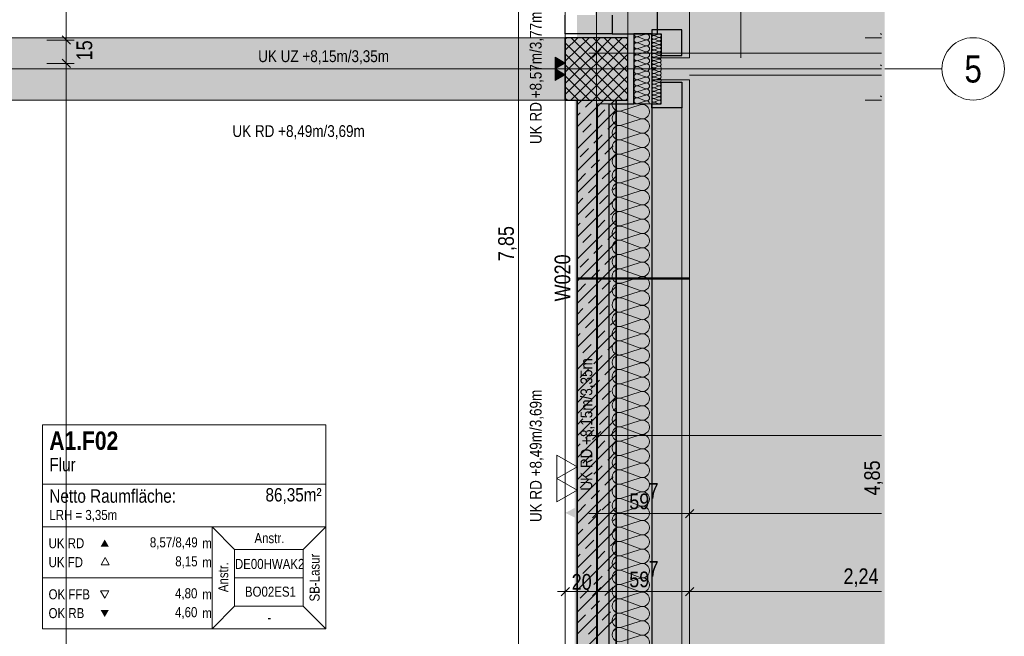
# Model space of a CAD drawing. Extents: x -620 to 300, y 62 to 1107.
# Tile 50 of 256: x -35 to 92, y 469 to 548. Entities that reach past the tile are written whole.
import ezdxf
from ezdxf.enums import TextEntityAlignment as Align
from ezdxf.lldxf.tags import DXFTag

# ---------------------------------------------------------------- set-up
doc = ezdxf.new("R2010")
doc.units = 0
doc.layers.get('0').update_dxf_attribs({"lineweight": 35})
for name, color, linetype, lineweight, true_color in [('00_Beschriftung UZ', 3, 'Continuous', 13, 0x00ff00), ('30 -33 Aussenwände- 3 Aussenstützen', 7, 'Continuous', 50, 0x0000dd), ('30 -33 Aussenwände- 7 Fassade_ Elemente', 7, 'Continuous', 9, 0x00aacc), ('30 -34 Innenwände- 1 tragend', 7, 'Continuous', 13, 0xdd0806), ('30 -35 Decken- 1 Konstruktion-Träger- Stahlbeton', 7, 'grob-A06G9FRA8I', 13, 0x33aa00), ('70 -72 Beschriftung- 1 Beschriftung allgemein', 7, 'Continuous', 9, 0xff6633), ('70 -72 Beschriftung- 2 Beschriftung Bauteile', 7, 'Continuous', 9, 0x9999ff), ('70 -75 Raumstempel- 1 Raumstempel', 1, 'Continuous', 50, 0xff0000), ('70 -76 Bemaßung- 2 Allgemein', 9, 'Continuous', 5, 0x808080), ('iwb_Layout Achsbezeichung', 1, 'Continuous', 13, 0xff0000), ('iwb_Layout BA_Markierung', 7, 'Continuous', 9, 0xbadcdc), ('iwb_Schraffur_ F30_feuerhemmend', 7, 'Continuous', 13, 0xff6600), ('iwb_Sichtbeton', 2, 'Continuous', 50, 0xffff00), ('iwb_Sichtbeton-Shading', 2, 'Continuous', 50, 0xffff00)]:
    doc.layers.add(name, color=color, linetype=linetype, lineweight=lineweight, true_color=true_color)
doc.layers.add('70 -71 Achsen- 1 Gebäudeachsen', color=7, linetype='STRICHPUNKT2-A06G9FR98I', lineweight=18)
doc.layers.add('70 -75 Raumstempel- 3 Wandstempel', color=7, linetype='Continuous', lineweight=50)
doc.layers.add('iwb_Schraffur_Unterzug', color=7, linetype='Continuous', lineweight=5, true_color=0xffffcc, plot=False)
doc.styles.get("Standard").update_dxf_attribs({"font": 'ARIALN.TTF'})
tags = doc.linetypes.add('grob-A06G9FRA8I', pattern=[14, 3, -8, 3]).pattern_tags.tags
tags[8:9] = [DXFTag(74, 4), DXFTag(75, 0), DXFTag(340, '0'), DXFTag(46, 0.0), DXFTag(50, 0.0), DXFTag(44, 0.0), DXFTag(45, 0.0)]
tags[6:7] = [DXFTag(74, 4), DXFTag(75, 0), DXFTag(340, '0'), DXFTag(46, 0.0), DXFTag(50, 0.0), DXFTag(44, 0.0), DXFTag(45, 0.0)]
tags[4:5] = [DXFTag(74, 4), DXFTag(75, 0), DXFTag(340, '0'), DXFTag(46, 0.0), DXFTag(50, 0.0), DXFTag(44, 0.0), DXFTag(45, 0.0)]
tags = doc.linetypes.add('STRICHPUNKT2', pattern=[12.7, 6.35, -3.175, 0, -3.175]).pattern_tags.tags
tags[10:11] = [DXFTag(74, 4), DXFTag(75, 0), DXFTag(340, '0'), DXFTag(46, 0.0), DXFTag(50, 0.0), DXFTag(44, 0.0), DXFTag(45, 0.0)]
tags[8:9] = [DXFTag(74, 4), DXFTag(75, 0), DXFTag(340, '0'), DXFTag(46, 0.0), DXFTag(50, 0.0), DXFTag(44, 0.0), DXFTag(45, 0.0)]
tags[6:7] = [DXFTag(74, 4), DXFTag(75, 0), DXFTag(340, '0'), DXFTag(46, 0.0), DXFTag(50, 0.0), DXFTag(44, 0.0), DXFTag(45, 0.0)]
tags[4:5] = [DXFTag(74, 4), DXFTag(75, 0), DXFTag(340, '0'), DXFTag(46, 0.0), DXFTag(50, 0.0), DXFTag(44, 0.0), DXFTag(45, 0.0)]
tags = doc.linetypes.add('STRICHPUNKT2-A06G9FR98I', pattern=[12.7, 6.35, -3.175, 0, -3.175]).pattern_tags.tags
tags[10:11] = [DXFTag(74, 4), DXFTag(75, 0), DXFTag(340, '0'), DXFTag(46, 0.0), DXFTag(50, 0.0), DXFTag(44, 0.0), DXFTag(45, 0.0)]
tags[8:9] = [DXFTag(74, 4), DXFTag(75, 0), DXFTag(340, '0'), DXFTag(46, 0.0), DXFTag(50, 0.0), DXFTag(44, 0.0), DXFTag(45, 0.0)]
tags[6:7] = [DXFTag(74, 4), DXFTag(75, 0), DXFTag(340, '0'), DXFTag(46, 0.0), DXFTag(50, 0.0), DXFTag(44, 0.0), DXFTag(45, 0.0)]
tags[4:5] = [DXFTag(74, 4), DXFTag(75, 0), DXFTag(340, '0'), DXFTag(46, 0.0), DXFTag(50, 0.0), DXFTag(44, 0.0), DXFTag(45, 0.0)]

# ---------------------------------------------------------------- blocks, each defined once
blk = doc.blocks.new('Shading-A06G9FN58I', base_point=(42.22, 216.05))
at = {"layer": 'iwb_Sichtbeton-Shading', "color": 51, "true_color": 0xffff7f}
blk.add_solid([(37.22, 441.05), (36.62, 441.05), (37.22, 538.05), (36.62, 538.05)], dxfattribs=at)
blk = doc.blocks.new('Polygon-A06G9FR38I')
at = {"color": 0, "linetype": 'ByBlock', "lineweight": -2, "ltscale": 0.13}
blk.add_solid([(39.31, 82.72), (39.14, 1079.92), (76.38, 82.62), (76.38, 1079.92)], dxfattribs=at)
blk = doc.blocks.new('Referenz-A06G9FRB8I')
at = {"layer": '00_Beschriftung UZ', "color": 0, "linetype": 'Continuous', "lineweight": 0, "ltscale": 0.13}
blk.add_solid([(38.09, 483.82), (35.42, 485.15), (38.09, 486.49)], dxfattribs=at)
at = {"layer": '30 -33 Aussenwände- 3 Aussenstützen', "color": 0, "lineweight": 9}
for p, q in [((35.42, 545.85), (35.63, 546.05)), ((35.42, 544.44), (37.04, 546.05)), ((35.42, 543.02), (38.46, 546.05)), ((35.42, 541.61), (39.87, 546.05)), ((35.42, 540.19), (41.29, 546.05)), ((35.42, 538.78), (42.7, 546.05)), ((36.17, 546.05), (43.42, 538.8)), ((37.58, 546.05), (43.42, 540.21)), ((39, 546.05), (43.42, 541.63)), ((40.41, 546.05), (43.42, 543.04)), ((41.83, 546.05), (43.42, 544.46)), ((43.24, 546.05), (43.42, 545.87)), ((35.42, 545.38), (42.76, 538.05)), ((36.11, 538.05), (43.42, 545.36)), ((35.42, 543.97), (41.34, 538.05)), ((37.53, 538.05), (43.42, 543.95)), ((39.42, 543.05), (39.42, 541.05)), ((35.42, 542.56), (39.93, 538.05)), ((38.42, 542.05), (40.42, 542.05)), ((38.94, 538.05), (43.42, 542.54)), ((35.42, 541.14), (38.51, 538.05)), ((40.36, 538.05), (43.42, 541.12)), ((35.42, 539.73), (37.1, 538.05)), ((41.77, 538.05), (43.42, 539.71)), ((35.42, 538.31), (35.69, 538.05)), ((43.18, 538.05), (43.42, 538.29))]:
    blk.add_line(p, q, dxfattribs=at)
at = {"layer": '30 -33 Aussenwände- 3 Aussenstützen', "color": 0, "linetype": 'Continuous', "lineweight": -2, "ltscale": 0.25}
for p, q in [((43.42, 546.05), (35.42, 546.05)), ((35.42, 546.05), (35.42, 538.05)), ((43.42, 538.05), (43.42, 546.05)), ((35.42, 538.05), (43.42, 538.05))]:
    blk.add_line(p, q, dxfattribs=at)
at = {"layer": '30 -33 Aussenwände- 7 Fassade_ Elemente', "color": 0, "linetype": 'Continuous', "ltscale": 0.13}
for p, q in [((51.36, 543.45), (51.36, 600.65)), ((35.42, 597.55), (35.42, 546.55)), ((35.42, 546.55), (46.52, 546.55)), ((44.72, 546.18), (45.72, 546.5)), ((45.72, 545.78), (44.72, 546.15)), ((44.72, 545.42), (45.72, 545.74)), ((46.52, 546.55), (46.52, 543.45)), ((46.82, 546.33), (47.42, 546.52)), ((47.42, 546.09), (46.82, 546.31)), ((46.82, 545.87), (47.42, 546.06)), ((47.42, 545.63), (46.82, 545.85)), ((46.82, 545.41), (47.42, 545.6)), ((45.72, 545.01), (44.72, 545.38)), ((44.72, 544.65), (45.72, 544.97)), ((45.72, 544.24), (44.72, 544.61)), ((47.42, 545.17), (46.82, 545.39)), ((46.82, 544.95), (47.42, 545.14)), ((47.42, 544.71), (46.82, 544.93)), ((46.82, 544.49), (47.42, 544.69)), ((47.42, 544.25), (46.82, 544.47)), ((46.82, 544.03), (47.42, 544.23)), ((39.42, 541.05), (39.42, 543.05)), ((44.72, 543.89), (45.72, 544.21)), ((45.72, 543.48), (44.72, 543.85)), ((44.72, 543.12), (45.72, 543.44)), ((45.72, 542.71), (44.72, 543.08)), ((46.52, 543.45), (51.36, 543.45)), ((47.42, 543.79), (46.82, 544.01)), ((46.82, 543.57), (47.42, 543.77)), ((47.42, 543.33), (46.82, 543.55)), ((46.82, 543.11), (47.42, 543.31)), ((47.42, 542.87), (46.82, 543.09)), ((40.42, 542.05), (38.42, 542.05)), ((44.72, 542.35), (45.72, 542.67)), ((44.72, 542.32), (45.43, 542.05)), ((45.72, 541.75), (44.72, 541.43)), ((45.72, 541.79), (45.01, 542.05)), ((46.82, 542.65), (47.42, 542.85)), ((47.42, 542.41), (46.82, 542.63)), ((46.82, 542.19), (47.42, 542.39)), ((46.82, 542.17), (47.14, 542.05)), ((46.82, 541.93), (47.14, 542.05)), ((46.82, 541.91), (47.42, 541.72)), ((47.42, 541.7), (46.82, 541.47)), ((44.72, 541.39), (45.72, 541.02)), ((45.72, 540.99), (44.72, 540.67)), ((44.72, 540.63), (45.72, 540.26)), ((51.36, 540.65), (46.52, 540.65)), ((46.52, 540.65), (46.52, 537.55)), ((46.82, 541.45), (47.42, 541.26)), ((47.42, 541.24), (46.82, 541.01)), ((46.82, 540.99), (47.42, 540.8)), ((47.42, 540.78), (46.82, 540.56)), ((46.82, 540.53), (47.42, 540.34)), ((51.36, 438.45), (51.36, 540.65)), ((45.72, 540.22), (44.72, 539.9)), ((44.72, 539.86), (45.72, 539.49)), ((45.72, 539.45), (44.72, 539.13)), ((47.42, 540.32), (46.82, 540.1)), ((46.82, 540.07), (47.42, 539.88)), ((47.42, 539.86), (46.82, 539.64)), ((46.82, 539.61), (47.42, 539.42)), ((47.42, 539.4), (46.82, 539.18)), ((44.72, 539.1), (45.72, 538.73)), ((45.72, 538.69), (44.72, 538.37)), ((44.72, 538.33), (45.72, 537.96)), ((45.72, 537.92), (44.72, 537.6)), ((46.82, 539.15), (47.42, 538.96)), ((47.42, 538.94), (46.82, 538.72)), ((46.82, 538.69), (47.42, 538.5)), ((47.42, 538.48), (46.82, 538.26)), ((46.82, 538.23), (47.42, 538.04)), ((47.42, 538.02), (46.82, 537.8)), ((46.52, 537.55), (39.56, 537.55)), ((39.56, 537.55), (39.56, 441.55)), ((42.62, 536.67), (45.02, 537.44)), ((46.52, 442.05), (46.52, 537.05)), ((46.52, 537.05), (50.36, 537.05)), ((46.82, 537.77), (47.42, 537.58)), ((50.36, 537.05), (50.36, 442.05)), ((45.02, 535.69), (42.62, 536.58)), ((42.62, 534.83), (45.02, 535.6)), ((45.02, 533.85), (42.62, 534.74)), ((42.62, 532.99), (45.02, 533.76)), ((45.02, 532.01), (42.62, 532.9)), ((42.62, 531.15), (45.02, 531.92)), ((45.02, 530.17), (42.62, 531.06)), ((42.62, 529.31), (45.02, 530.08)), ((45.02, 528.33), (42.62, 529.22)), ((42.62, 527.47), (45.02, 528.24)), ((45.02, 526.5), (42.62, 527.38)), ((42.62, 525.63), (45.02, 526.41)), ((45.02, 524.66), (42.62, 525.54)), ((42.62, 523.8), (45.02, 524.57)), ((45.02, 522.82), (42.62, 523.71)), ((42.62, 521.96), (45.02, 522.73)), ((45.02, 520.98), (42.62, 521.87)), ((42.62, 520.12), (45.02, 520.89)), ((45.02, 519.14), (42.62, 520.03)), ((42.62, 518.28), (45.02, 519.05)), ((45.02, 517.3), (42.62, 518.19)), ((42.62, 516.44), (45.02, 517.21)), ((45.02, 515.47), (42.62, 516.35)), ((42.62, 514.6), (45.02, 515.38)), ((45.02, 513.63), (42.62, 514.51)), ((42.62, 512.77), (45.02, 513.54)), ((45.02, 511.79), (42.62, 512.68)), ((42.62, 510.93), (45.02, 511.7)), ((45.02, 509.95), (42.62, 510.84)), ((42.62, 509.09), (45.02, 509.86)), ((45.02, 508.11), (42.62, 509)), ((42.62, 507.25), (45.02, 508.02)), ((45.02, 506.27), (42.62, 507.16)), ((42.62, 505.41), (45.02, 506.18)), ((45.02, 504.43), (42.62, 505.32)), ((42.62, 503.57), (45.02, 504.34)), ((45.02, 502.6), (42.62, 503.48)), ((42.62, 501.73), (45.02, 502.51)), ((45.02, 500.76), (42.62, 501.64)), ((42.62, 499.9), (45.02, 500.67)), ((45.02, 498.92), (42.62, 499.81)), ((42.62, 498.06), (45.02, 498.83)), ((45.02, 497.08), (42.62, 497.97)), ((42.62, 496.22), (45.02, 496.99)), ((45.02, 495.24), (42.62, 496.13)), ((42.62, 494.38), (45.02, 495.15)), ((45.02, 493.4), (42.62, 494.29)), ((42.62, 492.54), (45.02, 493.31)), ((45.02, 491.56), (42.62, 492.45)), ((42.62, 490.7), (45.02, 491.47)), ((45.02, 489.73), (42.62, 490.61)), ((42.62, 488.86), (45.02, 489.64)), ((45.02, 487.89), (42.62, 488.77)), ((42.62, 487.03), (45.02, 487.8)), ((45.02, 486.05), (42.62, 486.94)), ((42.62, 485.19), (45.02, 485.96)), ((45.02, 484.21), (42.62, 485.1)), ((42.62, 483.35), (45.02, 484.12)), ((45.02, 482.37), (42.62, 483.26)), ((42.62, 481.51), (45.02, 482.28)), ((45.02, 480.53), (42.62, 481.42)), ((42.62, 479.67), (45.02, 480.44)), ((45.02, 478.69), (42.62, 479.58)), ((42.62, 477.83), (45.02, 478.6)), ((45.02, 476.86), (42.62, 477.74)), ((42.62, 475.99), (45.02, 476.77)), ((45.02, 475.02), (42.62, 475.9)), ((42.62, 474.16), (45.02, 474.93)), ((45.02, 473.18), (42.62, 474.07)), ((42.62, 472.32), (45.02, 473.09)), ((45.02, 471.34), (42.62, 472.23)), ((42.62, 470.48), (45.02, 471.25)), ((45.02, 469.5), (42.62, 470.39)), ((42.62, 468.64), (45.02, 469.41))]:
    blk.add_line(p, q, dxfattribs=at)
at = {"layer": '30 -33 Aussenwände- 7 Fassade_ Elemente', "color": 0, "linetype": 'Continuous', "lineweight": -2, "ltscale": 0.25}
for p, q in [((47.22, 546.55), (47.22, 549.85)), ((35.42, 546.55), (35.42, 548.95)), ((41.42, 548.95), (41.42, 546.55)), ((50.36, 547.05), (46.52, 547.05)), ((46.52, 547.05), (46.52, 546.55)), ((50.36, 543.75), (50.36, 547.05)), ((41.42, 546.55), (35.42, 546.55)), ((41.42, 546.55), (47.22, 546.55)), ((46.52, 546.55), (44.22, 546.55)), ((44.22, 546.55), (44.22, 542.05)), ((46.52, 542.05), (46.52, 546.55)), ((46.52, 546.55), (47.72, 546.55)), ((47.72, 546.55), (47.72, 543.75)), ((47.72, 543.75), (50.36, 543.75)), ((44.22, 537.55), (44.22, 542.05)), ((46.52, 542.05), (46.52, 437.05)), ((47.72, 537.55), (47.72, 540.35)), ((47.72, 540.35), (50.36, 540.35)), ((50.36, 540.35), (50.36, 537.05)), ((41.06, 441.55), (41.06, 537.55)), ((41.06, 537.55), (44.22, 537.55)), ((46.52, 537.55), (47.72, 537.55)), ((46.52, 537.05), (46.52, 537.55)), ((50.36, 537.05), (46.52, 537.05))]:
    blk.add_line(p, q, dxfattribs=at)
at = {"layer": '30 -33 Aussenwände- 7 Fassade_ Elemente', "color": 0, "linetype": 'grob-A06G9FRA8I', "ltscale": 0.13}
blk.add_line((75.97, 541.25), (51.36, 541.25), dxfattribs=at)
at = {"layer": '30 -33 Aussenwände- 7 Fassade_ Elemente', "color": 0, "linetype": 'Continuous', "ltscale": 0.13}
for centre, major_axis, end_param in [((44.61, 545.78), (0.117, 0.364), 3.764652), ((44.61, 546.55), (-0.383, 0.005), 1.896254), ((45.84, 546.14), (-0.117, -0.364), 3.765224), ((45.84, 545.37), (-0.117, -0.364), 3.765224), ((46.75, 546.09), (0.071, 0.219), 3.764652), ((46.75, 545.63), (0.071, 0.219), 3.764652), ((46.75, 546.55), (-0.23, 0.003), 1.896254), ((47.5, 546.31), (-0.071, -0.219), 3.765224), ((47.49, 545.85), (-0.071, -0.219), 3.765224), ((47.49, 545.39), (-0.071, -0.219), 3.765224), ((44.61, 545.02), (0.117, 0.364), 3.764652), ((44.61, 544.25), (0.117, 0.364), 3.764652), ((44.61, 544.25), (-0.31, 0.225), 1.254884), ((44.61, 544.25), (0.117, 0.364), 1.254884), ((45.84, 544.61), (-0.117, -0.364), 3.765224), ((45.84, 543.84), (-0.117, -0.364), 3.765224), ((45.84, 543.84), (0.31, 0.225), 1.255075), ((46.75, 545.17), (0.071, 0.219), 3.764652), ((46.75, 544.71), (0.071, 0.219), 3.764652), ((46.75, 544.25), (0.071, 0.219), 3.764652), ((47.49, 544.93), (-0.071, -0.219), 3.765224), ((47.49, 544.47), (-0.071, -0.219), 3.765224), ((47.49, 544.01), (-0.071, -0.219), 3.765224), ((44.61, 543.48), (0.117, 0.364), 3.764652), ((44.61, 543.48), (-0.31, 0.225), 1.254884), ((44.61, 544.25), (-0.31, -0.225), 1.254884), ((44.61, 543.48), (0.117, 0.364), 1.254884), ((44.61, 543.48), (-0.31, -0.225), 1.254884), ((44.61, 542.72), (0.117, 0.364), 1.254884), ((45.84, 543.84), (-0.117, -0.364), 1.255075), ((45.84, 543.08), (-0.117, -0.364), 3.765224), ((45.84, 543.08), (0.31, 0.225), 1.255075), ((45.84, 543.84), (0.31, -0.225), 1.255075), ((45.84, 543.08), (0.31, -0.225), 1.255075), ((46.75, 543.79), (0.071, 0.219), 3.764652), ((46.75, 543.33), (0.071, 0.219), 3.764652), ((46.75, 543.33), (-0.186, 0.135), 1.254884), ((46.75, 542.87), (0.071, 0.219), 3.764652), ((46.75, 542.87), (-0.186, 0.135), 1.254884), ((46.75, 543.33), (0.071, 0.219), 1.254884), ((46.75, 543.33), (-0.186, -0.135), 1.254884), ((46.75, 542.87), (0.071, 0.219), 1.254884), ((47.49, 543.55), (-0.071, -0.219), 3.765224), ((47.49, 543.09), (-0.071, -0.219), 3.765224), ((47.49, 543.09), (0.186, 0.135), 1.255075), ((47.49, 543.09), (0.186, -0.135), 1.255075), ((44.61, 541.8), (-0.283, 0.257), 2.619647), ((44.61, 542.72), (-0.31, 0.225), 1.254884), ((44.61, 541.95), (0.117, 0.364), 1.613483), ((44.61, 542.72), (-0.31, -0.225), 1.254884), ((45.84, 543.08), (-0.117, -0.364), 1.255075), ((45.84, 542.31), (0.283, -0.257), 2.619647), ((45.84, 542.15), (-0.117, -0.364), 1.613483), ((45.84, 541.39), (0.31, 0.225), 1.254884), ((46.75, 542.41), (-0.186, 0.135), 1.254884), ((46.75, 541.69), (-0.186, 0.135), 1.254884), ((46.75, 541.95), (0.071, 0.219), 1.434048), ((46.75, 542.15), (-0.207, -0.1), 1.434048), ((46.75, 542.87), (-0.186, -0.135), 1.254884), ((46.75, 542.41), (0.071, 0.219), 1.254884), ((46.75, 542.41), (-0.186, -0.135), 1.254884), ((46.75, 541.69), (0.07, 0.219), 1.254884), ((47.49, 543.09), (-0.071, -0.219), 1.255075), ((47.49, 542.63), (-0.071, -0.219), 3.765224), ((47.49, 542.63), (0.186, 0.135), 1.255075), ((47.49, 542.63), (-0.071, -0.219), 1.255075), ((47.49, 542.17), (0.198, -0.116), 2.411197), ((47.49, 541.94), (-0.07, -0.219), 2.411197), ((47.49, 541.48), (-0.07, -0.219), 3.765224), ((47.49, 541.48), (0.186, 0.135), 1.255075), ((47.49, 542.63), (0.186, -0.135), 1.255075), ((44.61, 541.03), (0.117, 0.364), 3.765224), ((44.61, 541.03), (-0.31, 0.225), 1.255075), ((44.61, 540.26), (0.117, 0.364), 3.765224), ((44.61, 540.26), (-0.31, 0.225), 1.255075), ((44.61, 541.03), (0.117, 0.364), 1.255075), ((44.61, 541.03), (-0.31, -0.225), 1.255075), ((44.61, 540.26), (0.117, 0.364), 1.255075), ((45.84, 541.39), (-0.117, -0.364), 1.254884), ((45.84, 540.62), (-0.117, -0.364), 3.764652), ((45.84, 540.62), (0.31, 0.225), 1.254884), ((45.84, 541.39), (0.31, -0.225), 1.254884), ((45.84, 540.62), (0.31, -0.225), 1.254884), ((46.75, 541.23), (0.07, 0.219), 3.764652), ((46.75, 541.23), (-0.186, 0.135), 1.254884), ((46.75, 540.77), (0.07, 0.219), 3.764652), ((46.75, 540.77), (-0.186, 0.135), 1.254884), ((46.75, 540.31), (0.07, 0.219), 3.764652), ((46.75, 541.69), (-0.186, -0.135), 1.254884), ((46.75, 541.23), (0.07, 0.219), 1.254884), ((46.75, 541.23), (-0.186, -0.135), 1.254884), ((46.75, 540.77), (0.07, 0.219), 1.254884), ((46.75, 540.77), (-0.186, -0.135), 1.254884), ((47.49, 541.48), (-0.07, -0.219), 1.255075), ((47.49, 541.02), (-0.07, -0.219), 3.765224), ((47.49, 541.02), (0.186, 0.135), 1.255075), ((47.49, 541.02), (-0.07, -0.219), 1.255075), ((47.49, 540.56), (-0.07, -0.219), 3.765224), ((47.49, 541.48), (0.186, -0.135), 1.255075), ((47.49, 541.02), (0.186, -0.135), 1.255075), ((44.61, 539.5), (0.117, 0.364), 3.765224), ((44.61, 540.26), (-0.31, -0.225), 1.255075), ((45.84, 540.62), (-0.117, -0.364), 1.254884), ((45.84, 539.86), (-0.117, -0.364), 3.764652), ((45.84, 539.86), (0.31, 0.225), 1.254884), ((45.84, 539.86), (-0.117, -0.364), 1.254884), ((45.84, 539.09), (-0.117, -0.364), 3.764652), ((45.84, 539.86), (0.31, -0.225), 1.254884), ((46.75, 539.85), (0.07, 0.219), 3.764652), ((46.75, 539.39), (0.07, 0.219), 3.764652), ((46.75, 538.94), (0.07, 0.219), 3.764652), ((47.49, 540.1), (-0.07, -0.219), 3.765224), ((47.49, 539.64), (-0.07, -0.219), 3.765224), ((47.49, 539.18), (-0.07, -0.219), 3.765224), ((44.61, 538.73), (0.117, 0.364), 3.765224), ((44.61, 537.97), (0.117, 0.364), 3.765224), ((45.84, 538.32), (-0.117, -0.364), 3.764652), ((45.84, 537.56), (0.383, -0.005), 1.896254), ((46.75, 538.48), (0.07, 0.219), 3.764652), ((46.75, 538.02), (0.07, 0.219), 3.764652), ((47.49, 538.72), (-0.07, -0.219), 3.765224), ((47.49, 538.26), (-0.07, -0.219), 3.765224), ((47.5, 537.8), (-0.07, -0.219), 3.765224), ((42.34, 535.7), (0.282, 0.874), 3.764652), ((42.34, 537.54), (-0.918, 0.013), 1.896254), ((45.31, 536.56), (-0.282, -0.874), 3.765224), ((46.75, 537.56), (0.07, 0.219), 1.896254), ((45.31, 534.72), (-0.282, -0.874), 3.765224), ((42.34, 533.86), (0.282, 0.874), 3.764652), ((42.34, 532.02), (0.282, 0.874), 3.764652), ((45.31, 532.89), (-0.282, -0.874), 3.765224), ((45.31, 531.05), (-0.282, -0.874), 3.765224), ((42.34, 530.19), (0.282, 0.874), 3.764652), ((42.34, 528.35), (0.282, 0.874), 3.764652), ((45.31, 529.21), (-0.282, -0.874), 3.765224), ((45.31, 527.37), (-0.282, -0.874), 3.765224), ((42.34, 526.51), (0.282, 0.874), 3.764652), ((42.34, 524.67), (0.282, 0.874), 3.764652), ((45.31, 525.53), (-0.282, -0.874), 3.765224), ((45.31, 523.69), (-0.282, -0.874), 3.765224), ((42.34, 522.83), (0.282, 0.874), 3.764652), ((45.31, 521.85), (-0.282, -0.874), 3.765224), ((42.34, 520.99), (0.282, 0.874), 3.764652), ((45.31, 520.02), (-0.282, -0.874), 3.765224), ((42.34, 519.16), (0.282, 0.874), 3.764652), ((45.31, 518.18), (-0.282, -0.874), 3.765224), ((42.34, 517.32), (0.282, 0.874), 3.764652), ((42.34, 515.48), (0.282, 0.874), 3.764652), ((45.31, 516.34), (-0.282, -0.874), 3.765224), ((45.31, 514.5), (-0.282, -0.874), 3.765224), ((42.34, 513.64), (0.282, 0.874), 3.764652), ((42.34, 511.8), (0.282, 0.874), 3.764652), ((45.31, 512.66), (-0.282, -0.874), 3.765224), ((45.31, 510.82), (-0.282, -0.874), 3.765224), ((42.34, 509.96), (0.282, 0.874), 3.764652), ((42.34, 508.12), (0.282, 0.874), 3.764652), ((45.31, 508.99), (-0.282, -0.874), 3.765224), ((45.31, 507.15), (-0.282, -0.874), 3.765224), ((42.34, 506.29), (0.282, 0.874), 3.764652), ((42.34, 504.45), (0.282, 0.874), 3.764652), ((45.31, 505.31), (-0.282, -0.874), 3.765224), ((45.31, 503.47), (-0.282, -0.874), 3.765224), ((42.34, 502.61), (0.282, 0.874), 3.764652), ((45.31, 501.63), (-0.282, -0.874), 3.765224), ((42.34, 500.77), (0.282, 0.874), 3.764652), ((45.31, 499.79), (-0.282, -0.874), 3.765224), ((42.34, 498.93), (0.282, 0.874), 3.764652), ((45.31, 497.95), (-0.282, -0.874), 3.765224), ((42.34, 497.09), (0.282, 0.874), 3.764652), ((42.34, 495.25), (0.282, 0.874), 3.764652), ((45.31, 496.12), (-0.282, -0.874), 3.765224), ((45.31, 494.28), (-0.282, -0.874), 3.765224), ((42.34, 493.42), (0.282, 0.874), 3.764652), ((42.34, 491.58), (0.282, 0.874), 3.764652), ((45.31, 492.44), (-0.282, -0.874), 3.765224), ((45.31, 490.6), (-0.282, -0.874), 3.765224), ((42.34, 489.74), (0.282, 0.874), 3.764652), ((42.34, 487.9), (0.282, 0.874), 3.764652), ((45.31, 488.76), (-0.282, -0.874), 3.765224), ((45.31, 486.92), (-0.282, -0.874), 3.765224), ((42.34, 486.06), (0.282, 0.874), 3.764652), ((42.34, 484.22), (0.282, 0.874), 3.764652), ((45.31, 485.08), (-0.282, -0.874), 3.765224), ((45.31, 483.25), (-0.282, -0.874), 3.765224), ((42.34, 482.38), (0.282, 0.874), 3.764652), ((45.31, 481.41), (-0.282, -0.874), 3.765224), ((42.34, 480.55), (0.282, 0.874), 3.764652), ((45.31, 479.57), (-0.282, -0.874), 3.765224), ((42.34, 478.71), (0.282, 0.874), 3.764652), ((45.31, 477.73), (-0.282, -0.874), 3.765224), ((42.34, 476.87), (0.282, 0.874), 3.764652), ((45.31, 475.89), (-0.282, -0.874), 3.765224), ((42.34, 475.03), (0.282, 0.874), 3.764652), ((45.31, 474.05), (-0.282, -0.874), 3.765224), ((42.34, 473.19), (0.282, 0.874), 3.764652), ((42.34, 471.35), (0.282, 0.874), 3.764652), ((45.31, 472.21), (-0.282, -0.874), 3.765224), ((45.31, 470.38), (-0.282, -0.874), 3.765224), ((42.34, 469.51), (0.282, 0.874), 3.764652), ((45.31, 468.54), (-0.282, -0.874), 3.765224)]:
    blk.add_ellipse(centre, major_axis=major_axis, ratio=1, start_param=0, end_param=end_param, dxfattribs=at)
at = {"layer": '30 -34 Innenwände- 1 tragend', "color": 0, "linetype": 'Continuous', "ltscale": 0.13}
for p, q in [((36.92, 538.05), (36.92, 441.05)), ((36.92, 538.05), (41.92, 538.05)), ((41.92, 538.05), (41.92, 441.05))]:
    blk.add_line(p, q, dxfattribs=at)
at = {"layer": '30 -34 Innenwände- 1 tragend', "color": 0, "lineweight": 35}
for p, q in [((36.92, 538.05), (36.92, 441.05)), ((41.92, 538.05), (41.92, 441.05))]:
    blk.add_line(p, q, dxfattribs=at)
at = {"layer": '30 -34 Innenwände- 1 tragend', "color": 0, "lineweight": 9}
for p, q in [((36.92, 537.45), (37.53, 538.05)), ((36.92, 534.62), (40.36, 538.05)), ((36.92, 537.45), (37.53, 538.05)), ((36.92, 534.62), (40.36, 538.05)), ((38.02, 537.13), (38.94, 538.05)), ((38.02, 537.13), (38.94, 538.05)), ((41.2, 537.49), (41.77, 538.05)), ((41.2, 537.49), (41.77, 538.05)), ((36.92, 531.79), (41.92, 536.79)), ((36.92, 531.79), (41.92, 536.79)), ((39.44, 535.72), (40.5, 536.78)), ((39.44, 535.72), (40.5, 536.78)), ((36.92, 536.04), (37.31, 536.42)), ((36.92, 536.04), (37.31, 536.42)), ((37.67, 533.95), (38.73, 535.01)), ((37.67, 533.95), (38.73, 535.01)), ((40.85, 534.3), (41.91, 535.36)), ((40.85, 534.3), (41.91, 535.36)), ((36.92, 528.96), (41.92, 533.96)), ((36.92, 528.96), (41.92, 533.96)), ((36.92, 533.21), (36.96, 533.24)), ((36.92, 533.21), (36.96, 533.24)), ((39.08, 532.54), (40.14, 533.6)), ((39.08, 532.54), (40.14, 533.6)), ((37.31, 530.77), (38.37, 531.83)), ((37.31, 530.77), (38.37, 531.83)), ((40.5, 531.12), (41.56, 532.18)), ((40.5, 531.12), (41.56, 532.18)), ((36.92, 526.14), (41.92, 531.14)), ((36.92, 526.14), (41.92, 531.14)), ((38.73, 529.35), (39.79, 530.41)), ((38.73, 529.35), (39.79, 530.41)), ((41.91, 529.71), (41.92, 529.72)), ((41.91, 529.71), (41.92, 529.72)), ((36.92, 523.31), (41.92, 528.31)), ((36.92, 523.31), (41.92, 528.31)), ((36.96, 527.59), (38.02, 528.65)), ((36.96, 527.59), (38.02, 528.65)), ((40.14, 527.94), (41.2, 529)), ((40.14, 527.94), (41.2, 529)), ((38.37, 526.17), (39.44, 527.23)), ((38.37, 526.17), (39.44, 527.23)), ((41.56, 526.53), (41.92, 526.89)), ((41.56, 526.53), (41.92, 526.89)), ((36.92, 520.48), (41.92, 525.48)), ((36.92, 520.48), (41.92, 525.48)), ((36.92, 524.72), (37.67, 525.46)), ((36.92, 524.72), (37.67, 525.46)), ((39.79, 524.76), (40.85, 525.82)), ((39.79, 524.76), (40.85, 525.82)), ((38.02, 522.99), (39.08, 524.05)), ((38.02, 522.99), (39.08, 524.05)), ((41.2, 523.34), (41.92, 524.07)), ((41.2, 523.34), (41.92, 524.07)), ((36.92, 517.65), (41.92, 522.65)), ((36.92, 517.65), (41.92, 522.65)), ((36.92, 521.89), (37.31, 522.28)), ((36.92, 521.89), (37.31, 522.28)), ((39.44, 521.58), (40.5, 522.64)), ((39.44, 521.58), (40.5, 522.64)), ((37.67, 519.81), (38.73, 520.87)), ((37.67, 519.81), (38.73, 520.87)), ((40.85, 520.16), (41.91, 521.22)), ((40.85, 520.16), (41.91, 521.22)), ((36.92, 514.82), (41.92, 519.82)), ((36.92, 514.82), (41.92, 519.82)), ((36.92, 519.07), (36.96, 519.1)), ((36.92, 519.07), (36.96, 519.1)), ((39.08, 518.39), (40.14, 519.45)), ((39.08, 518.39), (40.14, 519.45)), ((40.5, 516.98), (41.56, 518.04)), ((40.5, 516.98), (41.56, 518.04)), ((36.92, 511.99), (41.92, 516.99)), ((36.92, 511.99), (41.92, 516.99)), ((37.31, 516.63), (38.37, 517.69)), ((37.31, 516.63), (38.37, 517.69)), ((38.73, 515.21), (39.79, 516.27)), ((38.73, 515.21), (39.79, 516.27)), ((41.91, 515.57), (41.92, 515.58)), ((41.91, 515.57), (41.92, 515.58)), ((36.92, 509.17), (41.92, 514.17)), ((36.92, 509.17), (41.92, 514.17)), ((36.96, 513.44), (38.02, 514.5)), ((36.96, 513.44), (38.02, 514.5)), ((40.14, 513.8), (41.2, 514.86)), ((40.14, 513.8), (41.2, 514.86)), ((38.37, 512.03), (39.44, 513.09)), ((38.37, 512.03), (39.44, 513.09)), ((41.56, 512.38), (41.92, 512.75)), ((41.56, 512.38), (41.92, 512.75)), ((39.79, 510.62), (40.85, 511.68)), ((39.79, 510.62), (40.85, 511.68)), ((36.92, 506.34), (41.92, 511.34)), ((36.92, 506.34), (41.92, 511.34)), ((36.92, 510.58), (37.67, 511.32)), ((36.92, 510.58), (37.67, 511.32)), ((38.02, 508.85), (39.08, 509.91)), ((38.02, 508.85), (39.08, 509.91)), ((41.2, 509.2), (41.92, 509.92)), ((41.2, 509.2), (41.92, 509.92)), ((36.92, 503.51), (41.92, 508.51)), ((36.92, 503.51), (41.92, 508.51)), ((36.92, 507.75), (37.31, 508.14)), ((36.92, 507.75), (37.31, 508.14)), ((39.44, 507.43), (40.5, 508.49)), ((39.44, 507.43), (40.5, 508.49)), ((37.67, 505.67), (38.73, 506.73)), ((37.67, 505.67), (38.73, 506.73)), ((40.85, 506.02), (41.91, 507.08)), ((40.85, 506.02), (41.91, 507.08)), ((36.92, 500.68), (41.92, 505.68)), ((36.92, 500.68), (41.92, 505.68)), ((39.08, 504.25), (40.14, 505.31)), ((39.08, 504.25), (40.14, 505.31)), ((36.92, 504.92), (36.96, 504.96)), ((36.92, 504.92), (36.96, 504.96)), ((40.5, 502.84), (41.56, 503.9)), ((40.5, 502.84), (41.56, 503.9)), ((36.92, 497.85), (41.92, 502.85)), ((36.92, 497.85), (41.92, 502.85)), ((37.31, 502.48), (38.37, 503.54)), ((37.31, 502.48), (38.37, 503.54)), ((38.73, 501.07), (39.79, 502.13)), ((38.73, 501.07), (39.79, 502.13)), ((41.91, 501.42), (41.92, 501.44)), ((41.91, 501.42), (41.92, 501.44)), ((36.92, 495.02), (41.92, 500.02)), ((36.92, 495.02), (41.92, 500.02)), ((36.96, 499.3), (38.02, 500.36)), ((36.96, 499.3), (38.02, 500.36)), ((40.14, 499.66), (41.2, 500.72)), ((40.14, 499.66), (41.2, 500.72)), ((38.37, 497.89), (39.44, 498.95)), ((38.37, 497.89), (39.44, 498.95)), ((39.79, 496.47), (40.85, 497.53)), ((39.79, 496.47), (40.85, 497.53)), ((41.56, 498.24), (41.92, 498.61)), ((41.56, 498.24), (41.92, 498.61)), ((36.92, 492.2), (41.92, 497.2)), ((36.92, 492.2), (41.92, 497.2)), ((36.92, 496.44), (37.67, 497.18)), ((36.92, 496.44), (37.67, 497.18)), ((38.02, 494.71), (39.08, 495.77)), ((38.02, 494.71), (39.08, 495.77)), ((41.2, 495.06), (41.92, 495.78)), ((41.2, 495.06), (41.92, 495.78)), ((36.92, 489.37), (41.92, 494.37)), ((36.92, 489.37), (41.92, 494.37)), ((36.92, 493.61), (37.31, 494)), ((36.92, 493.61), (37.31, 494)), ((39.44, 493.29), (40.5, 494.35)), ((39.44, 493.29), (40.5, 494.35)), ((37.67, 491.52), (38.73, 492.58)), ((37.67, 491.52), (38.73, 492.58)), ((40.85, 491.88), (41.91, 492.94)), ((40.85, 491.88), (41.91, 492.94)), ((36.92, 486.54), (41.92, 491.54)), ((36.92, 486.54), (41.92, 491.54)), ((36.92, 490.78), (36.96, 490.82)), ((36.92, 490.78), (36.96, 490.82)), ((39.08, 490.11), (40.14, 491.17)), ((39.08, 490.11), (40.14, 491.17)), ((36.92, 483.71), (41.92, 488.71)), ((36.92, 483.71), (41.92, 488.71)), ((37.31, 488.34), (38.37, 489.4)), ((37.31, 488.34), (38.37, 489.4)), ((40.5, 488.7), (41.56, 489.76)), ((40.5, 488.7), (41.56, 489.76)), ((38.73, 486.93), (39.79, 487.99)), ((38.73, 486.93), (39.79, 487.99)), ((36.96, 485.16), (38.02, 486.22)), ((36.96, 485.16), (38.02, 486.22)), ((40.14, 485.51), (41.2, 486.57)), ((40.14, 485.51), (41.2, 486.57)), ((41.91, 487.28), (41.92, 487.3)), ((41.91, 487.28), (41.92, 487.3)), ((36.92, 480.88), (41.92, 485.88)), ((36.92, 480.88), (41.92, 485.88)), ((38.37, 483.75), (39.44, 484.81)), ((38.37, 483.75), (39.44, 484.81)), ((41.56, 484.1), (41.92, 484.47)), ((41.56, 484.1), (41.92, 484.47)), ((36.92, 478.05), (41.92, 483.05)), ((36.92, 478.05), (41.92, 483.05)), ((36.92, 482.3), (37.67, 483.04)), ((36.92, 482.3), (37.67, 483.04)), ((39.79, 482.33), (40.85, 483.39)), ((39.79, 482.33), (40.85, 483.39)), ((38.02, 480.56), (39.08, 481.62)), ((38.02, 480.56), (39.08, 481.62)), ((41.2, 480.92), (41.92, 481.64)), ((41.2, 480.92), (41.92, 481.64)), ((36.92, 475.22), (41.92, 480.22)), ((36.92, 475.22), (41.92, 480.22)), ((36.92, 479.47), (37.31, 479.86)), ((36.92, 479.47), (37.31, 479.86)), ((39.44, 479.15), (40.5, 480.21)), ((39.44, 479.15), (40.5, 480.21)), ((40.85, 477.73), (41.91, 478.8)), ((40.85, 477.73), (41.91, 478.8)), ((36.92, 472.4), (41.92, 477.4)), ((36.92, 472.4), (41.92, 477.4)), ((37.67, 477.38), (38.73, 478.44)), ((37.67, 477.38), (38.73, 478.44)), ((36.92, 476.64), (36.96, 476.67)), ((36.92, 476.64), (36.96, 476.67)), ((39.08, 475.97), (40.14, 477.03)), ((39.08, 475.97), (40.14, 477.03)), ((37.31, 474.2), (38.37, 475.26)), ((37.31, 474.2), (38.37, 475.26)), ((40.5, 474.55), (41.56, 475.61)), ((40.5, 474.55), (41.56, 475.61)), ((36.92, 469.57), (41.92, 474.57)), ((36.92, 469.57), (41.92, 474.57)), ((38.73, 472.79), (39.79, 473.85)), ((38.73, 472.79), (39.79, 473.85)), ((40.14, 471.37), (41.2, 472.43)), ((40.14, 471.37), (41.2, 472.43)), ((41.91, 473.14), (41.92, 473.15)), ((41.91, 473.14), (41.92, 473.15)), ((36.92, 466.74), (41.92, 471.74)), ((36.92, 466.74), (41.92, 471.74)), ((36.96, 471.02), (38.02, 472.08)), ((36.96, 471.02), (38.02, 472.08)), ((38.37, 469.6), (39.44, 470.66)), ((38.37, 469.6), (39.44, 470.66)), ((41.56, 469.96), (41.92, 470.32)), ((41.56, 469.96), (41.92, 470.32))]:
    blk.add_line(p, q, dxfattribs=at)
at = {"layer": '30 -35 Decken- 1 Konstruktion-Träger- Stahlbeton', "color": 0}
for p, q in [((35.42, 216.05), (35.42, 598.05)), ((35.42, 598.05), (35.42, 441.05)), ((43.42, 216.05), (43.42, 598.05)), ((43.42, 598.05), (43.42, 441.05)), ((-451.58, 546.05), (35.42, 546.05)), ((-451.58, 538.05), (35.42, 538.05))]:
    blk.add_line(p, q, dxfattribs=at)
at = {"layer": '30 -35 Decken- 1 Konstruktion-Träger- Stahlbeton', "color": 0, "linetype": 'Continuous', "lineweight": 35, "ltscale": 0.35}
blk.add_line((35.42, 546.05), (35.42, 538.05), dxfattribs=at)
at = {"layer": '70 -71 Achsen- 1 Gebäudeachsen', "color": 0, "linetype": 'STRICHPUNKT2-A06G9FR98I', "ltscale": 0.18}
for p, q in [((39.42, 1076.99), (39.42, 77.55)), ((-538.63, 542.05), (75.97, 542.05))]:
    blk.add_line(p, q, dxfattribs=at)
at = {"layer": '70 -72 Beschriftung- 1 Beschriftung allgemein', "color": 0, "linetype": 'Continuous', "ltscale": 0.13}
blk.add_line((57.91, 590.47), (57.91, 543.47), dxfattribs=at)
at = {"layer": '70 -72 Beschriftung- 2 Beschriftung Bauteile', "color": 0}
for p, q in [((34.13, 543.55), (35.42, 542.8)), ((34.13, 542.05), (34.13, 543.55)), ((35.42, 542.8), (34.13, 542.05)), ((34.13, 542.05), (35.42, 541.3)), ((34.13, 540.55), (34.13, 542.05)), ((35.42, 541.3), (34.13, 540.55)), ((36.92, 491.05), (34.33, 492.55)), ((34.33, 492.55), (34.33, 489.55)), ((34.33, 489.55), (36.92, 491.05)), ((36.92, 488.05), (34.33, 489.55)), ((34.33, 489.55), (34.33, 486.55)), ((34.33, 486.55), (36.92, 488.05))]:
    blk.add_line(p, q, dxfattribs=at)
at = {"layer": '70 -72 Beschriftung- 2 Beschriftung Bauteile', "color": 0, "lineweight": 0}
for points in [[(34.13, 542.05), (34.13, 543.55), (35.42, 542.8)], [(34.13, 540.55), (34.13, 542.05), (35.42, 541.3)]]:
    blk.add_solid(points, dxfattribs=at)
at = {"layer": '70 -75 Raumstempel- 1 Raumstempel', "color": 0, "lineweight": 9}
for p, q in [((-31.62, 496.43), (-31.62, 470.29)), ((4.71, 496.43), (-31.62, 496.43)), ((4.71, 470.29), (4.71, 496.43)), ((4.71, 488.83), (-31.62, 488.83)), ((-31.62, 483.36), (-9.89, 483.36)), ((-7, 480.46), (-9.89, 483.36)), ((4.71, 483.36), (-9.89, 483.36)), ((-9.89, 483.36), (-9.89, 470.29)), ((1.82, 480.46), (4.71, 483.36)), ((-7, 473.19), (-7, 480.46)), ((-7, 480.46), (1.82, 480.46)), ((1.82, 473.19), (1.82, 480.46)), ((-23.58, 479.4), (-24.1, 478.49)), ((-23.06, 478.49), (-23.58, 479.4)), ((-24.1, 478.49), (-23.06, 478.49)), ((-31.62, 476.82), (-9.89, 476.82)), ((1.82, 476.82), (-7, 476.82)), ((-23.65, 474.22), (-24.17, 475.13)), ((-24.17, 475.13), (-23.13, 475.13)), ((-23.13, 475.13), (-23.65, 474.22)), ((-7, 473.19), (-9.89, 470.29)), ((-7, 473.19), (1.82, 473.19)), ((1.82, 473.19), (4.71, 470.29)), ((4.71, 470.29), (-31.62, 470.29))]:
    blk.add_line(p, q, dxfattribs=at)
at = {"layer": '70 -75 Raumstempel- 1 Raumstempel', "color": 0, "lineweight": 0}
for points in [[(-23.13, 480.81), (-23.65, 481.72), (-24.17, 480.81)], [(-23.13, 472.68), (-23.65, 471.78), (-24.17, 472.68)]]:
    blk.add_solid(points, dxfattribs=at)
at = {"layer": '70 -75 Raumstempel- 3 Wandstempel', "color": 0, "linetype": 'Continuous', "ltscale": 0.5}
blk.add_line((36.92, 515.18), (51.36, 515.18), dxfattribs=at)
at = {"layer": '70 -76 Bemaßung- 2 Allgemein', "color": 0, "linetype": 'Continuous', "ltscale": 0.13}
for p, q in [((-28.58, 546.81), (-28.58, 597.29)), ((29.42, 442.11), (29.42, 596.99)), ((-28.58, 546.81), (-28.58, 547.87)), ((-28.58, 544.75), (-28.58, 546.81)), ((-28.58, 544.75), (-28.58, 546.81)), ((-31.08, 545.75), (-27.58, 545.75)), ((-31.08, 545.75), (-27.58, 545.75)), ((-28.58, 542.75), (-28.58, 545.75)), ((39.42, 546.55), (39.42, 543.05)), ((73.86, 546.05), (75.97, 546.05)), ((73.86, 546.05), (75.97, 546.05)), ((-28.58, 543.75), (-28.58, 541.69)), ((-28.58, 543.75), (-28.58, 541.69)), ((38.42, 544.05), (40.48, 544.05)), ((75.97, 544.05), (40.48, 544.05)), ((-31.08, 542.75), (-27.58, 542.75)), ((-31.08, 542.75), (-27.58, 542.75)), ((-28.58, 376.11), (-28.58, 541.69)), ((-28.58, 541.69), (-28.58, 540.63)), ((73.86, 542.05), (75.97, 542.05)), ((73.86, 542.05), (75.97, 542.05)), ((73.86, 538.05), (75.97, 538.05)), ((73.86, 538.05), (75.97, 538.05)), ((38.42, 495.05), (40.48, 495.05)), ((39.42, 492.55), (39.42, 496.05)), ((75.97, 495.05), (40.48, 495.05)), ((38.42, 485.05), (40.48, 485.05)), ((39.42, 482.55), (39.42, 486.05)), ((50.3, 485.05), (40.48, 485.05)), ((52.36, 485.05), (50.3, 485.05)), ((50.36, 485.05), (52.42, 485.05)), ((51.36, 482.55), (51.36, 486.05)), ((51.36, 482.55), (51.36, 486.05)), ((75.97, 485.05), (52.42, 485.05)), ((35.42, 472.55), (35.42, 476.05)), ((39.42, 472.55), (39.42, 476.05)), ((39.42, 472.55), (39.42, 476.05)), ((51.36, 472.55), (51.36, 476.05)), ((51.36, 472.55), (51.36, 476.05)), ((34.42, 475.05), (36.48, 475.05)), ((38.36, 475.05), (36.48, 475.05)), ((40.42, 475.05), (38.36, 475.05)), ((38.42, 475.05), (40.48, 475.05)), ((50.3, 475.05), (40.48, 475.05)), ((52.36, 475.05), (50.3, 475.05)), ((50.36, 475.05), (52.42, 475.05)), ((75.97, 475.05), (52.42, 475.05))]:
    blk.add_line(p, q, dxfattribs=at)
at = {"layer": '70 -76 Bemaßung- 2 Allgemein', "color": 0, "linetype": 'Continuous', "lineweight": 20, "ltscale": 0.2}
for p, q in [((-28.04, 545.22), (-29.11, 546.28)), ((-28.04, 545.22), (-29.11, 546.28)), ((75.97, 546.45), (75.83, 546.58)), ((75.83, 546.58), (75.97, 546.45)), ((38.89, 543.52), (39.96, 544.58)), ((-29.11, 543.28), (-28.04, 542.22)), ((-29.11, 543.28), (-28.04, 542.22)), ((75.83, 542.58), (75.97, 542.45)), ((75.97, 542.45), (75.83, 542.58)), ((75.97, 538.45), (75.83, 538.58)), ((75.83, 538.58), (75.97, 538.45)), ((38.89, 494.52), (39.96, 495.58)), ((38.89, 484.52), (39.96, 485.58)), ((51.9, 485.58), (50.83, 484.52)), ((50.83, 484.52), (51.9, 485.58)), ((34.89, 474.52), (35.96, 475.58)), ((39.96, 475.58), (38.89, 474.52)), ((38.89, 474.52), (39.96, 475.58)), ((51.9, 475.58), (50.83, 474.52)), ((50.83, 474.52), (51.9, 475.58))]:
    blk.add_line(p, q, dxfattribs=at)
at = {"layer": '00_Beschriftung UZ', "color": 0, "linetype": 'ByBlock', "lineweight": 5, "ltscale": 0.13, "char_height": 1.5103, "attachment_point": 1, "rotation": 90}
for s, insert in [('{\\fArial Narrow;UK RD +8,57m/3,77m}', (30.87, 532.41)), ('{\\fArial Narrow;UK RD +8,49m/3,69m}', (30.87, 483.95))]:
    blk.add_mtext(s, dxfattribs=dict(at, insert=insert))
at = {"layer": '00_Beschriftung UZ', "color": 0, "linetype": 'ByBlock', "lineweight": 5, "ltscale": 0.13, "char_height": 1.5103, "attachment_point": 1}
for s, insert in [('{\\fArial Narrow;UK UZ +8,15m/3,35m}', (-3.97, 544.43)), ('{\\fArial Narrow;UK RD +8,49m/3,69m}', (-7.27, 534.83))]:
    blk.add_mtext(s, dxfattribs=dict(at, insert=insert))
at = {"layer": '00_Beschriftung UZ', "color": 0, "linetype": 'Continuous', "lineweight": 5, "ltscale": 0.13, "insert": (37.37, 487.99), "char_height": 1.5103, "attachment_point": 1, "rotation": 90}
blk.add_mtext('{\\fArial Narrow;UK RD +8,15m/3,35m}', dxfattribs=at)
at = {"layer": '70 -75 Raumstempel- 1 Raumstempel', "color": 0, "linetype": 'Continuous', "ltscale": 0.5, "attachment_point": 1}
for s, insert, char_height, rotation in [('{\\fArial Narrow|b1|i0;A1.F02}', (-30.75, 495.57), 2.3536, 0), ('{\\fArial Narrow;Flur}', (-30.75, 492.18), 1.7117, 0), ('{\\fArial Narrow;86,35m²}', (-3.03, 488.31), 1.7117, 0), ('{\\fArial Narrow;Netto Raumfläche:}', (-30.75, 488.15), 1.7117, 0), ('{\\fArial Narrow;LRH = 3,35m}', (-30.75, 485.51), 1.2838, 0), ('{\\fArial Narrow;Anstr.}', (-4.45, 482.54), 1.2838, 0), ('{\\fArial Narrow;UK RD}', (-30.85, 481.89), 1.2838, 0), ('{\\fArial Narrow;8,57/8,49}', (-17.86, 482), 1.2838, 0), ('{\\fArial Narrow;m}', (-11.13, 481.88), 1.2838, 0), ('{\\fArial Narrow;SB-Lasur}', (2.62, 473.78), 1.2838, 90), ('{\\fArial Narrow;UK FD}', (-30.85, 479.46), 1.2838, 0), ('{\\fArial Narrow;8,15}', (-14.6, 479.57), 1.2838, 0), ('{\\fArial Narrow;m}', (-11.13, 479.45), 1.2838, 0), ('{\\fArial Narrow;Anstr.}', (-9.1, 474.97), 1.2838, 90), ('{\\fArial Narrow;DE00HWAK2}', (-6.95, 479.23), 1.2838, 0), ('{\\fArial Narrow;OK FFB}', (-30.85, 475.34), 1.2838, 0), ('{\\fArial Narrow;4,80}', (-14.63, 475.47), 1.2838, 0), ('{\\fArial Narrow;m}', (-11.13, 475.34), 1.2838, 0), ('{\\fArial Narrow;BO02ES1}', (-5.67, 475.68), 1.2838, 0), ('{\\fArial Narrow;OK RB}', (-30.85, 472.93), 1.2838, 0), ('{\\fArial Narrow;4,60}', (-14.63, 473.05), 1.2838, 0), ('{\\fArial Narrow;m}', (-11.13, 472.93), 1.2838, 0), ('{\\fArial Narrow;-}', (-2.79, 472.36), 1.2838, 0)]:
    blk.add_mtext(s, dxfattribs=dict(at, insert=insert, char_height=char_height, rotation=rotation))
at = {"layer": '70 -75 Raumstempel- 3 Wandstempel', "color": 0, "linetype": 'Continuous', "ltscale": 0.5, "insert": (34.04, 512.24), "char_height": 2.0138, "attachment_point": 1, "rotation": 90}
blk.add_mtext('{\\fArial Narrow;W020}', dxfattribs=at)
at = {"layer": '70 -76 Bemaßung- 2 Allgemein', "color": 0, "linetype": 'Continuous', "ltscale": 0.13, "char_height": 2.0138, "attachment_point": 1, "rotation": 90}
for s, insert in [('{\\fArial Narrow;15}', (-27.27, 543.14)), ('{\\fArial Narrow;7,85}', (26.81, 517.41)), ('{\\fArial Narrow;4,85}', (73.75, 487.37))]:
    blk.add_mtext(s, dxfattribs=dict(at, insert=insert))
at = {"layer": '70 -76 Bemaßung- 2 Allgemein', "color": 0, "linetype": 'Continuous', "ltscale": 0.13, "char_height": 2.0138, "attachment_point": 1}
for s, insert in [('{\\fArial Narrow;7}', (46.1, 488.97)), ('{\\fArial Narrow;59}', (43.62, 487.62)), ('{\\fArial Narrow;7}', (46.1, 478.97)), ('{\\fArial Narrow;20}', (36.23, 477.3)), ('{\\fArial Narrow;59}', (43.62, 477.62)), ('{\\fArial Narrow;2,24}', (71.09, 478.02))]:
    blk.add_mtext(s, dxfattribs=dict(at, insert=insert))
blk = doc.blocks.new('Referenz-A06G9FRD8I')
at = {"layer": 'iwb_Schraffur_ F30_feuerhemmend', "linetype": 'Continuous', "ltscale": 0.13}
blk.add_hatch(color=256, dxfattribs=at).paths.add_polyline_path([(41.92, 433.05), (36.92, 433.05), (36.92, 548.95), (46.52, 548.95), (46.52, 542.05), (41.92, 542.05)])
at = {"layer": 'iwb_Schraffur_Unterzug', "linetype": 'Continuous', "ltscale": 0.13}
for points in [[(46.52, 546.05), (46.52, 538.05), (-451.58, 538.05)], [(46.52, 546.05), (-451.58, 538.05), (-451.58, 546.05)], [(46.52, 546.05), (-451.58, 546.05), (75.97, 546.05)]]:
    blk.add_solid(points, dxfattribs=at)
at = {"layer": 'iwb_Sichtbeton', "linetype": 'Continuous', "ltscale": 0.5}
blk.add_solid([(37.22, 441.05), (36.62, 441.05), (37.22, 538.05), (36.62, 538.05)], dxfattribs=at)

msp = doc.modelspace()

# ---------------------------------------------------------------- linework, layer by layer
at = {"layer": 'iwb_Layout Achsbezeichung', "linetype": 'STRICHPUNKT2', "lineweight": 13, "ltscale": 0.39}
msp.add_line((76.38, 542.05), (83.72, 542.05), dxfattribs=at)
at = {"layer": 'iwb_Layout Achsbezeichung', "ltscale": 0.39, "extrusion": (0, 0, -1)}
msp.add_circle((-87.72, 542.05), 4, dxfattribs=at)

# ---------------------------------------------------------------- block references
at = {"color": 8, "lineweight": 25, "ltscale": 0.25, "true_color": 0x808080}
for name in ['Referenz-A06G9FRB8I', 'Referenz-A06G9FRD8I']:
    msp.add_blockref(name, (0, 0), dxfattribs=at)
msp.add_blockref('Shading-A06G9FN58I', (42.22, 216.05))
at = {"layer": 'iwb_Layout BA_Markierung', "ltscale": 0.13}
msp.add_blockref('Polygon-A06G9FR38I', (0, 0), dxfattribs=at)

# ---------------------------------------------------------------- texts
at = {"layer": 'iwb_Layout Achsbezeichung', "ltscale": 0.39}
msp.add_text('5', height=3.5, dxfattribs=at).set_placement((87.72, 542.05), align=Align.MIDDLE_CENTER)

doc.saveas('drawing.dxf')
